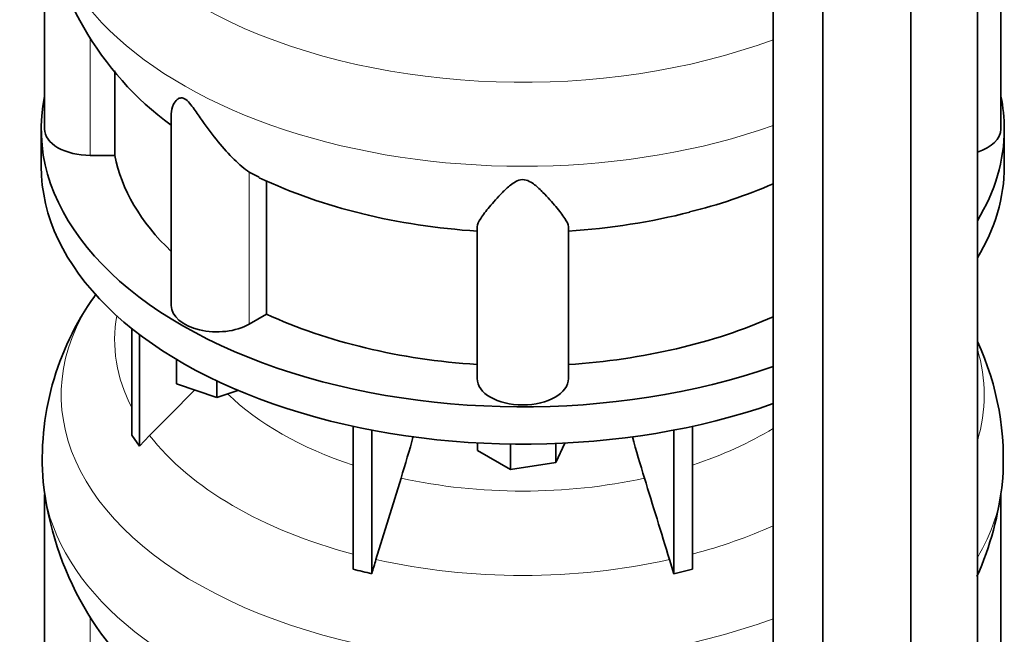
# Model space of a CAD drawing. Header units: millimetres. Extents: x 342 to 1217, y -1599 to 1593.
# Tile 7 of 20: x 918 to 1210, y -1185 to -1003. Entities that reach past the tile are written whole.
import ezdxf

# ---------------------------------------------------------------- set-up
doc = ezdxf.new("R2010")
doc.units = ezdxf.units.MM
doc.layers.add('LOW_334-3', color=7, linetype='Continuous')
doc.layers.add('VSI344_DIFFUSORE', color=7, linetype='Continuous')

# ---------------------------------------------------------------- blocks, each defined once
blk = doc.blocks.new('SE4')
at = {"layer": 'LOW_334-3', "color": 7, "linetype": 'Continuous', "lineweight": 35}
for p, q in [((1201.73, -1256.99), (1201.73, -717.43)), ((1182.07, -1272.06), (1182.07, -732.26)), ((1141.31, -736.84), (1141.31, -1276.69)), ((1155.98, -1283.41), (1155.98, -743.61))]:
    blk.add_line(p, q, dxfattribs=at)
at = {"layer": 'VSI344_DIFFUSORE', "color": 7, "linetype": 'Continuous', "lineweight": 35}
for p, q in [((925.71, -971.88), (925.71, -1035.09)), ((1208.71, -1035.09), (1208.71, -971.65)), ((946.46, -1042.89), (946.46, -1017.87)), ((963.2, -1030.6), (963.2, -1087.35)), ((924.71, -1035.09), (924.71, -1046.12)), ((1209.71, -1046.12), (1209.71, -1035.09)), ((946.46, -1042.89), (939.21, -1042.89)), ((989.22, -1049.34), (986.25, -1047.87)), ((991.37, -1089.9), (991.37, -1050.4)), ((1053.71, -1108.99), (1053.71, -1064)), ((1080.71, -1108.99), (1080.71, -1064)), ((991.37, -1089.9), (986.25, -1092.86)), ((951.5, -1125.77), (951.5, -1094.14)), ((953.8, -1128.97), (953.8, -1095.93)), ((964.7, -1110.54), (964.7, -1103.27)), ((976.7, -1114.54), (976.7, -1109.66)), ((976.7, -1114.54), (964.7, -1110.54)), ((982.94, -1112.46), (976.7, -1114.54)), ((1016.99, -1165.45), (1016.99, -1123.11)), ((1022.53, -1166.78), (1022.53, -1124.24)), ((1111.89, -1166.78), (1111.89, -1124.24)), ((1117.43, -1165.45), (1117.43, -1123.11)), ((951.5, -1125.77), (953.8, -1128.97)), ((953.8, -1128.97), (956.8, -1125.8)), ((1053.83, -1130.25), (1053.83, -1128.03)), ((1063.62, -1135.91), (1053.83, -1130.25)), ((1063.62, -1135.91), (1063.62, -1128.36)), ((1079.68, -1128.07), (1077.01, -1133.84)), ((1077.01, -1133.84), (1077.01, -1128.19)), ((1077.01, -1133.84), (1063.62, -1135.91)), ((1031.2, -1138.48), (1023.77, -1162.59)), ((925.71, -1143.34), (925.71, -1206.56)), ((1208.71, -1206.56), (1208.71, -1143.12)), ((1110.65, -1162.59), (1111.89, -1166.78)), ((1111.89, -1166.78), (1117.43, -1165.45))]:
    blk.add_line(p, q, dxfattribs=at)
at = {"layer": 'VSI344_DIFFUSORE', "color": 4, "linetype": 'Continuous', "lineweight": 9}
for p, q in [((939.21, -1042.89), (939.21, -1008.05)), ((986.25, -1092.86), (986.25, -1047.87)), ((939.21, -1214.35), (939.21, -1179.51))]:
    blk.add_line(p, q, dxfattribs=at)
at = {"layer": 'VSI344_DIFFUSORE', "color": 7, "linetype": 'Continuous', "lineweight": 35}
for centre, radius, start, end in [((1019.07, -958.05), 94.3, 186.1382, 233.6059), ((1056.66, -905.2), 159.29, 244.9294, 256.5307), ((1080.23, -911.08), 152.94, 283.7526, 293.5481), ((1036.88, -1152.08), 117.68, 144.5743, 145.0378), ((1008.03, -1132.81), 83.01, 144.5243, 184.7016), ((1125.99, -1132.95), 83.44, 355.4371, 24.7374), ((605.5, -1007.55), 445.37, 342.904, 344.5674), ((1528.92, -1007.55), 445.37, 195.4527, 197.096), ((1019.07, -1129.51), 94.3, 186.1382, 233.6059), ((1115.26, -1129.39), 94.44, 336.1278, 353.8551), ((986.58, -1304.84), 142.66, 75.4059, 77.6951), ((1225.59, -1224.71), 211.17, 162.8912, 164.0764)]:
    blk.add_arc(centre, radius, start, end, dxfattribs=at)
at = {"layer": 'VSI344_DIFFUSORE', "color": 4, "linetype": 'Continuous', "lineweight": 9}
for centre, major_axis, start_param, end_param in [((1067.21, -942.38), (136.58, 0), 2.76226, 5.285895), ((1067.21, -964.05), (-142.13, 0), 0.049478, 2.119254), ((1067.21, -1113.84), (136.58, 0), 2.76226, 5.285895), ((1067.21, -1097.52), (120.79, 0), 3.038624, 3.432735), ((1067.21, -1113.84), (136.58, 0), 0, 0.173656), ((1067.21, -1083.75), (-101.4, 0), 0.532702, 1.052595), ((1067.21, -1113.84), (136.58, 0), 6.10953, 6.283185), ((1067.21, -1083.75), (101.4, 0), 5.23059, 5.5319), ((1067.21, -1097.52), (-120.79, 0), 0.417538, 1.141984), ((1067.21, -1083.75), (-101.4, 0), 1.207688, 1.933905), ((1067.21, -1135.52), (-142.13, 0), 0.049478, 2.119254), ((1067.21, -1135.52), (-142.13, 0), 2.812882, 3.092324), ((1067.21, -1097.52), (120.79, 0), -1.141984, -0.910344), ((1067.21, -1097.52), (-120.79, 0), 1.202936, 1.938657)]:
    blk.add_ellipse(centre, major_axis=major_axis, ratio=0.57735, start_param=start_param, end_param=end_param, dxfattribs=at)
at = {"layer": 'VSI344_DIFFUSORE', "color": 7, "linetype": 'Continuous', "lineweight": 35}
for centre, major_axis, start_param, end_param in [((1067.21, -1035.09), (142.5, 0), 3.023053, 5.259265), ((1067.21, -1035.09), (142.5, 0), 0, 0.118539), ((939.21, -1035.09), (13.5, 0), 3.141581, 4.712389), ((1067.21, -1035.09), (142.5, 0), 5.946965, 6.283185), ((1195.21, -1035.09), (-13.5, 0), 2.074934, 3.141604), ((1067.21, -1035.09), (-121.5, 0), 0.111341, 0.543224), ((1067.21, -1046.12), (142.5, 0), 3.141593, 5.259265), ((1067.21, -1046.12), (142.5, 0), 5.946965, 6.283185), ((1067.21, -995.6), (-121.5, 0), 1.167179, 1.459455), ((1067.21, -995.6), (121.5, 0), 4.82373, 5.131179), ((976.7, -1087.35), (13.5, 0), 3.141604, 5.497787), ((1067.21, -1035.09), (-121.5, 0), 0.896739, 1.459455), ((1067.21, -1035.09), (121.5, 0), 4.82373, 5.368326), ((1067.21, -1108.99), (13.5, 0), 3.141593, 6.283185)]:
    blk.add_ellipse(centre, major_axis=major_axis, ratio=0.57735, start_param=start_param, end_param=end_param, dxfattribs=at)
for points, knots in [([(986.25, -1047.87), (984.88, -1046.89), (983.36, -1045.61), (980.23, -1042.54), (978.62, -1040.77), (975.48, -1036.92), (973.93, -1034.82), (971.57, -1031.46), (970.78, -1030.3), (969.53, -1028.58), (969.09, -1028), (968.14, -1026.9), (967.6, -1026.38), (966.58, -1025.83), (966.15, -1025.81), (965.46, -1025.98), (965.19, -1026.15), (964.48, -1026.75), (964.15, -1027.25), (963.42, -1028.68), (963.2, -1029.66), (963.2, -1030.61)], [0, 0, 0, 0, 0.125, 0.125, 0.25, 0.25, 0.375, 0.375, 0.4375, 0.4375, 0.46875, 0.46875, 0.5, 0.5, 0.53125, 0.53125, 0.5625, 0.5625, 0.625, 0.625, 0.7387976, 0.7387976, 0.7387976, 0.7387976]), ([(1080.71, -1064), (1080.71, -1063.35), (1080.31, -1062.53), (1079, -1060.52), (1078.08, -1059.35), (1075.92, -1056.78), (1074.67, -1055.35), (1072.43, -1053.08), (1071.64, -1052.3), (1070.23, -1051.21), (1069.73, -1050.86), (1068.55, -1050.28), (1067.84, -1050.05), (1066.4, -1050.09), (1065.71, -1050.34), (1064.57, -1050.94), (1064.08, -1051.3), (1062.69, -1052.39), (1061.91, -1053.16), (1059.71, -1055.39), (1058.46, -1056.83), (1056.3, -1059.4), (1055.41, -1060.54), (1054.12, -1062.52), (1053.71, -1063.36), (1053.71, -1064)], [0, 0, 0, 0, 0.125, 0.125, 0.25, 0.25, 0.375, 0.375, 0.4375, 0.4375, 0.46875, 0.46875, 0.5, 0.5, 0.53125, 0.53125, 0.5625, 0.5625, 0.625, 0.625, 0.75, 0.75, 0.875, 0.875, 1, 1, 1, 1])]:
    blk.add_open_spline(points, degree=3, knots=knots, dxfattribs=at)
for points in [[(956.8, -1125.8), (961.25, -1121.32), (965.7, -1116.83), (970.15, -1112.35)], [(1103.23, -1138.48), (1105.7, -1146.52), (1108.18, -1154.55), (1110.65, -1162.59)]]:
    blk.add_open_spline(points, degree=3, dxfattribs=at)

msp = doc.modelspace()

# ---------------------------------------------------------------- block references
msp.add_blockref('SE4', (0, 0))

doc.saveas('drawing.dxf')
